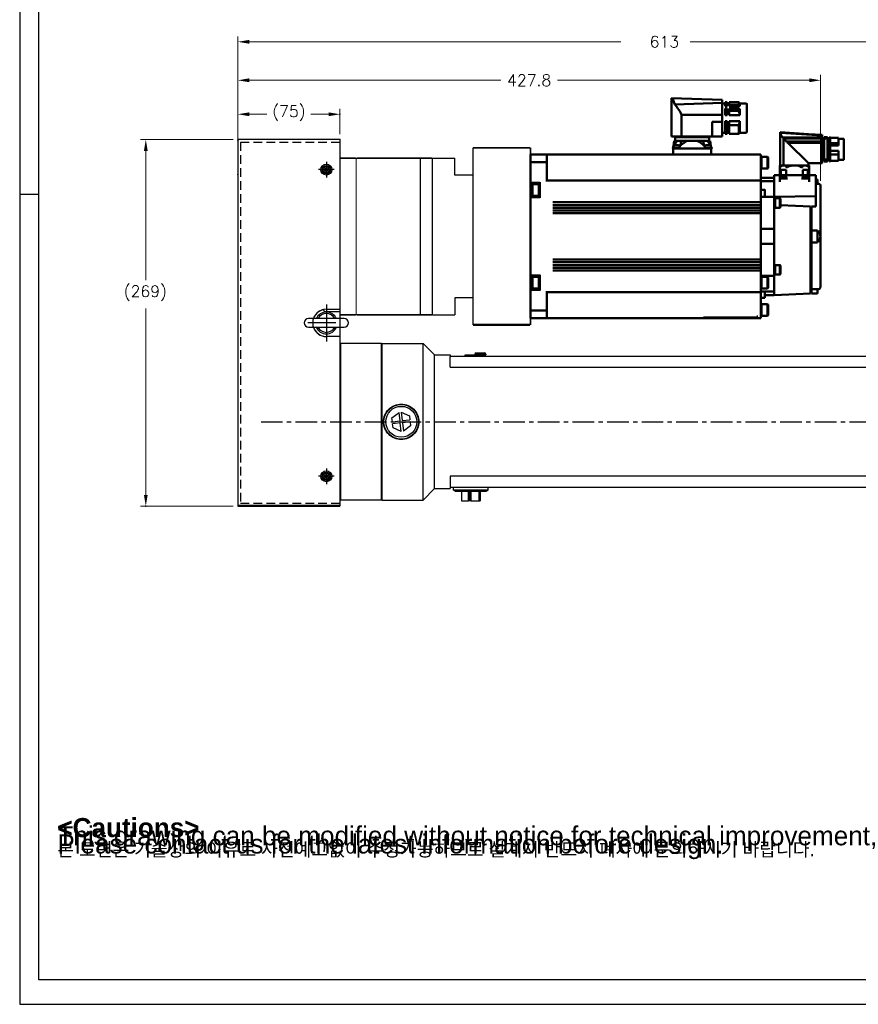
# Model space of a CAD drawing. Extents: x 47048 to 48733, y 3413 to 4601.
# Tile 1 of 22: x 47048 to 47663, y 3413 to 4135. Entities that reach past the tile are written whole.
import ezdxf

# ---------------------------------------------------------------- set-up
doc = ezdxf.new("R2010")
doc.units = 0
doc.header["$LTSCALE"] = 25.4
doc.linetypes.add('CENTER', pattern=[2, 1.25, -0.25, 0.25, -0.25])
doc.linetypes.add('HIDDEN', pattern=[0.375, 0.25, -0.125])
doc.layers.get('0').update_dxf_attribs({"linetype": 'CONTINUOUS'})
doc.layers.get('Defpoints').update_dxf_attribs({"linetype": 'CONTINUOUS'})
for name, color, linetype, lineweight in [('AM_0', 7, 'CONTINUOUS', 50), ('AM_5_Dimension', 6, 'CONTINUOUS', 13), ('ATA-DIM', 252, 'CONTINUOUS', 25), ('외형선(ISO)', 7, 'CONTINUOUS', 35)]:
    doc.layers.add(name, color=color, linetype=linetype, lineweight=lineweight)
for name, color, linetype in [('ATA-CENTER', 133, 'CENTER'), ('ATA-HIDDEN', 1, 'HIDDEN'), ('ATA-TEXT', 7, 'CONTINUOUS')]:
    doc.layers.add(name, color=color, linetype=linetype)
doc.styles.get("Standard").update_dxf_attribs({"font": 'simplex.shx'})
doc.styles.add('주 문자 (ISO)', font='arial.ttf')
doc.dimstyles.new('ata_A1', dxfattribs={"dimtxt": 4.2, "dimasz": 4.2, "dimexe": 2, "dimexo": 2, "dimgap": 2, "dimtad": 0, "dimtih": 1, "dimtoh": 1, "dimdec": 6, "dimdsep": 46, "dimtxsty": 'Standard', "dimcen": 0, "dimclrd": 252, "dimclre": 252, "dimclrt": 4, "dimadec": 6, "dimazin": 2, "dimtfac": 1, "dimtdec": 6, "dimtofl": 0, "dimtmove": 0, "dimatfit": 3, "dimfxl": 0, "dimtolj": 1, "dimtzin": 0, "dimlwd": 0, "dimlwe": 0, "dimarcsym": 0})

# ---------------------------------------------------------------- blocks, each defined once
blk = doc.blocks.new('2_BGC106N00001200000_0_in_MSMF304L1H9M_0')
at = {"layer": 'AM_0'}
for p, q in [((-142.87, 100.08), (-105.8, 101.5)), ((-105.8, 73.25), (-105.8, 101.5)), ((-161.07, 97.1), (-161.07, 76.5)), ((-155.87, 97.6), (-160.57, 97.6)), ((-155.12, 98.35), (-155.87, 97.6)), ((-155.87, 97.6), (-155.87, 95.42)), ((-155.87, 95.42), (-155.12, 96.41)), ((-155.87, 95.42), (-148.12, 95.42)), ((-148.12, 98.35), (-155.12, 98.35)), ((-155.12, 96.41), (-155.12, 98.35)), ((-155.12, 96.41), (-148.12, 96.41)), ((-148.12, 98.35), (-148.12, 95.42)), ((-146.52, 97.6), (-148.12, 97.6)), ((-145.27, 98.35), (-146.52, 98.35)), ((-146.52, 98.35), (-146.52, 95.42)), ((-145.27, 96.41), (-146.52, 96.41)), ((-145.27, 95.42), (-146.52, 95.42)), ((-145.27, 98.35), (-145.27, 95.42)), ((-142.87, 97.6), (-145.27, 97.6)), ((-142.87, 100.08), (-142.87, 73.25)), ((-142.87, 97.99), (-108.31, 96.76)), ((-155.12, 93.79), (-155.87, 93.3)), ((-155.87, 93.3), (-155.87, 89.03)), ((-155.87, 89.03), (-148.12, 89.03)), ((-155.12, 93.79), (-148.12, 93.79)), ((-155.12, 92.01), (-155.12, 93.79)), ((-155.12, 92.01), (-148.12, 92.01)), ((-148.12, 93.79), (-148.12, 89.03)), ((-146.52, 93.79), (-146.52, 89.03)), ((-145.27, 93.79), (-146.52, 93.79)), ((-145.27, 92.01), (-146.52, 92.01)), ((-145.27, 89.03), (-146.52, 89.03)), ((-145.27, 93.79), (-145.27, 89.03)), ((-142.87, 89.06), (-113.12, 89.06)), ((-113.12, 89.06), (-113.12, 73.25)), ((-155.87, 84.57), (-148.12, 84.57)), ((-155.87, 84.57), (-155.87, 76)), ((-155.12, 81.59), (-148.12, 81.59)), ((-155.12, 75.25), (-155.12, 81.59)), ((-148.12, 84.57), (-148.12, 75.25)), ((-146.52, 84.57), (-146.52, 75.25)), ((-145.27, 84.57), (-146.52, 84.57)), ((-145.27, 81.59), (-146.52, 81.59)), ((-145.27, 84.57), (-145.27, 75.25)), ((-135.5, 83.99), (-142.87, 83.94)), ((-135.5, 83.99), (-135.5, 73.25)), ((-160.57, 76), (-155.87, 76)), ((-155.87, 76), (-155.12, 75.25)), ((-155.12, 75.25), (-148.12, 75.25)), ((-148.12, 76), (-146.52, 76)), ((-146.52, 75.25), (-145.27, 75.25)), ((-145.27, 76), (-142.87, 76)), ((-142.87, 73.25), (-105.8, 73.25)), ((-133.45, 72.9), (-133.5, 70.2)), ((-133.45, 72.9), (-108.55, 72.9)), ((-133.05, 73.25), (-133.05, 72.9)), ((-108.95, 72.9), (-108.95, 73.25)), ((-108.5, 70.2), (-108.55, 72.9)), ((-134.95, 65.73), (-135.03, 64.88)), ((-134.2, 70.2), (-134.67, 66.34)), ((-107.8, 70.2), (-134.2, 70.2)), ((-129.15, 69.74), (-129.18, 70.2)), ((-112.82, 70.2), (-112.85, 69.75)), ((-107.33, 66.32), (-107.8, 70.2)), ((-106.97, 64.88), (-107.05, 65.73)), ((-135.28, 64.88), (-135.28, 64.5)), ((-130.47, 64.88), (-135.28, 64.88)), ((-106.72, 64.5), (-135.28, 64.5)), ((-134.9, 64.5), (-134.97, 60)), ((-106.72, 64.88), (-111.53, 64.88)), ((-107.1, 64.5), (-107.03, 60)), ((-106.72, 64.5), (-106.72, 64.88))]:
    blk.add_line(p, q, dxfattribs=at)
for points in [[(-108.31, 96.76), (-107.62, 97.97), (-107.13, 99.35), (-106.99, 99.98), (-106.84, 100.59), (-106.73, 100.85), (-106.6, 100.97), (-106.14, 101.28), (-105.89, 101.44), (-105.8, 101.5)], [(-113.12, 89.06), (-112.57, 90.44), (-111.88, 91.75), (-111.19, 92.86), (-110.47, 93.92), (-109.37, 95.41), (-108.31, 96.76)], [(-155.87, 89.03), (-155.64, 90.3), (-155.28, 91.56), (-155.12, 92.01)], [(-155.12, 81.59), (-155.58, 83.05), (-155.87, 84.57)], [(-131.87, 70.2), (-132.57, 69.4), (-133.22, 68.53), (-134.02, 67.27), (-134.44, 66.51)], [(-130.28, 66.02), (-130.5, 64.67), (-130.53, 64.5)], [(-130.28, 66.02), (-128.94, 67.21), (-127.54, 68.33), (-126.02, 69.36), (-124.39, 70.2)], [(-130.28, 66.02), (-130.02, 66.5), (-129.57, 67.58), (-129.27, 68.68), (-129.16, 69.45), (-129.15, 69.74)], [(-117.61, 70.2), (-116.37, 69.59), (-115.2, 68.86), (-112.96, 67.13), (-111.71, 66)], [(-112.85, 69.75), (-112.83, 69.4), (-112.7, 68.52), (-112.32, 67.28), (-111.71, 66)], [(-111.46, 64.5), (-111.68, 65.81), (-111.71, 66)], [(-107.54, 66.48), (-107.55, 66.5), (-108.15, 67.57), (-108.87, 68.67), (-109.46, 69.45), (-110.12, 70.2)]]:
    blk.add_lwpolyline(points, dxfattribs=at)
for centre, radius, start, end in [((-160.57, 97.1), 0.5, 90, 180), ((-160.57, 76.5), 0.5, 180, 270), ((-133.95, 65.64), 1, 106.25703, 175), ((-132.28, 59.88), 7, 73.74297, 106.25703), ((-130.6, 65.64), 1, 56.12738, 73.74297), ((-111.4, 65.64), 1, 106.25703, 122.35528), ((-109.72, 59.88), 7, 73.74297, 106.25703), ((-108.05, 65.64), 1, 5, 73.74297)]:
    blk.add_arc(centre, radius, start, end, dxfattribs=at)
blk = doc.blocks.new('1_AGC047N0000150A000_EC_0_in_MSMF304L1H9M_0')
at = {"layer": 'AM_0'}
for p, q in [((-216.25, 79.14), (-185.73, 80.94)), ((-206.25, 80.1), (-216.25, 79.49)), ((-216.25, 79.5), (-216.25, 58.6)), ((-206.25, 80.1), (-185.5, 81.35)), ((-185.5, 81.35), (-185.5, 57.1)), ((-232.25, 76.42), (-232.25, 61.28)), ((-228.35, 76.62), (-232.05, 76.62)), ((-228.35, 77.25), (-228.35, 71.72)), ((-222.25, 77.25), (-228.35, 77.25)), ((-228.35, 73.38), (-222.25, 73.38)), ((-221.65, 77.85), (-222.25, 77.85)), ((-222.25, 77.85), (-222.25, 59.85)), ((-221.65, 76.9), (-222.25, 76.9)), ((-221.65, 77.85), (-221.65, 59.85)), ((-220.15, 76.95), (-221.65, 76.95)), ((-217.75, 77.85), (-220.15, 77.85)), ((-220.15, 77.85), (-220.15, 59.85)), ((-217.75, 76.9), (-220.15, 76.9)), ((-217.75, 77.85), (-217.75, 61.52)), ((-216.25, 76.85), (-217.75, 76.85)), ((-216.25, 77.6), (-187.32, 77.6)), ((-216.25, 76.8), (-188.04, 76.8)), ((-216.25, 74.57), (-190.28, 74.57)), ((-216.25, 73.68), (-191.17, 73.68)), ((-191.17, 73.68), (-206.25, 58.6)), ((-188.08, 76.77), (-190.28, 74.57)), ((-188.08, 76.77), (-188.04, 76.8)), ((-188.08, 76.77), (-188.08, 57.1)), ((-228.35, 71.72), (-222.25, 71.72)), ((-228.35, 67.77), (-228.35, 60.45)), ((-228.35, 67.77), (-222.25, 67.77)), ((-228.35, 65.08), (-222.25, 65.08)), ((-232.05, 61.08), (-228.35, 61.08)), ((-228.35, 60.45), (-222.25, 60.45)), ((-221.65, 61.52), (-222.25, 61.52)), ((-221.65, 61.2), (-222.25, 61.2)), ((-221.65, 59.93), (-222.25, 59.93)), ((-222.25, 59.85), (-221.65, 59.85)), ((-221.65, 60.75), (-220.15, 60.75)), ((-217.75, 61.52), (-220.15, 61.52)), ((-217.75, 60.96), (-220.15, 60.96)), ((-217.75, 59.93), (-220.15, 59.93)), ((-220.15, 59.85), (-217.75, 59.85)), ((-217.75, 60.96), (-217.75, 59.85)), ((-217.75, 60.85), (-216.25, 60.85)), ((-216.25, 58.6), (-206.25, 58.6)), ((-206.25, 58.6), (-206.25, 57.1)), ((-206.8, 56.99), (-206.8, 45)), ((-206.65, 57), (-185.35, 57)), ((-206.25, 57.1), (-185.5, 57.1)), ((-205.6, 56.57), (-206.19, 56.05)), ((-205.94, 49), (-205.94, 53.8)), ((-205.94, 53.8), (-202.12, 53.8)), ((-205.85, 57.1), (-205.85, 57)), ((-202.02, 56.05), (-202.27, 56.57)), ((-202.12, 53.8), (-202.12, 47.5)), ((-199.86, 56.57), (-201.1, 55.89)), ((-189.73, 56.57), (-189.98, 56.05)), ((-189.88, 47.5), (-189.88, 53.8)), ((-189.88, 53.8), (-186.06, 53.8)), ((-185.81, 56.05), (-186.4, 56.57)), ((-186.15, 57), (-186.15, 57.1)), ((-186.06, 53.8), (-186.06, 49)), ((-185.2, 56.57), (-185.2, 45)), ((-206.8, 47.5), (-201.1, 47.5)), ((-206.58, 48.28), (-206.65, 47.5)), ((-202.15, 47.5), (-202.22, 48.28)), ((-190.9, 47.5), (-185.2, 47.5)), ((-189.78, 48.28), (-189.85, 47.5)), ((-185.35, 47.5), (-185.42, 48.28))]:
    blk.add_line(p, q, dxfattribs=at)
for points in [[(-185.73, 80.94), (-185.81, 80.48), (-185.92, 80.04), (-186.07, 79.61), (-186.26, 79.2)], [(-185.73, 80.94), (-185.7, 81.08), (-185.65, 81.19), (-185.6, 81.26), (-185.58, 81.27)], [(-185.5, 81.31), (-185.51, 81.3), (-185.52, 81.29), (-185.55, 81.28), (-185.58, 81.27)], [(-190.28, 74.57), (-190.49, 74.18), (-190.9, 73.82), (-191.17, 73.68)], [(-188.04, 76.8), (-187.93, 76.86), (-187.83, 76.94), (-187.72, 77.02), (-187.63, 77.11), (-187.54, 77.21), (-187.47, 77.32), (-187.4, 77.43), (-187.34, 77.56), (-187.32, 77.6)], [(-187.32, 77.6), (-187.03, 77.97), (-186.76, 78.35), (-186.5, 78.76), (-186.26, 79.2)], [(-206.19, 56.05), (-206.41, 55.87), (-206.58, 55.77), (-206.69, 55.75), (-206.76, 55.78), (-206.8, 55.85), (-206.8, 55.89)], [(-205.6, 56.57), (-205.19, 56.82), (-204.38, 56.99), (-204.12, 57)], [(-202.89, 57), (-202.54, 56.9), (-202.32, 56.67), (-202.27, 56.57)], [(-201.1, 55.89), (-201.31, 55.79), (-201.54, 55.75), (-201.72, 55.77), (-201.86, 55.84), (-202.01, 56.02), (-202.02, 56.05)], [(-199.86, 56.57), (-199, 56.83), (-197.5, 56.98), (-196, 56.99), (-194, 56.94), (-193.26, 56.87), (-192.53, 56.72), (-192.14, 56.57)], [(-190.9, 55.89), (-191.1, 56.02), (-192.14, 56.57)], [(-189.98, 56.05), (-190.11, 55.87), (-190.27, 55.77), (-190.44, 55.75), (-190.64, 55.78), (-190.83, 55.85), (-190.9, 55.89)], [(-189.73, 56.57), (-189.56, 56.82), (-189.22, 56.99), (-189.11, 57)], [(-187.88, 57), (-187.05, 56.9), (-186.52, 56.67), (-186.4, 56.57)], [(-185.2, 55.89), (-185.22, 55.79), (-185.3, 55.75), (-185.42, 55.77), (-185.55, 55.84), (-185.78, 56.02), (-185.81, 56.05)], [(-185.2, 56.57), (-185.2, 56.83), (-185.2, 56.98), (-185.2, 56.99), (-185.2, 56.99)]]:
    blk.add_lwpolyline(points, dxfattribs=at)
for centre, radius, start, end in [((-232.05, 76.42), 0.2, 90, 180), ((-232.05, 61.28), 0.2, 180, 270), ((-206.65, 56), 1, 90, 98.65376), ((-185.35, 56), 1, 81.33315, 90), ((-205.78, 48.21), 0.8, 105.44271, 175), ((-204.4, 43.2), 6, 74.55728, 105.44272), ((-203.02, 48.21), 0.8, 5, 74.55729), ((-188.98, 48.21), 0.8, 105.44271, 175), ((-187.6, 43.2), 6, 74.55728, 105.44272), ((-186.22, 48.21), 0.8, 5, 74.55729)]:
    blk.add_arc(centre, radius, start, end, dxfattribs=at)
blk = doc.blocks.new('DHE H')
at = {"color": 0, "ltscale": 5}
blk.add_line((56170.39, 4843.98), (56170.39, 4973.98), dxfattribs=at)
at = {"color": 7}
for p, q in [((56140.59, 4851.48), (56140.59, 4966.48)), ((56140.59, 4851.98), (56140.59, 4965.98))]:
    blk.add_line(p, q, dxfattribs=at)
for p, q in [((56140.59, 4966.48), (56156.89, 4966.48)), ((56156.89, 4953.98), (56156.89, 4966.48)), ((56156.89, 4863.98), (56156.89, 4851.48)), ((56140.59, 4851.48), (56156.89, 4851.48))]:
    blk.add_line(p, q)
at = {"ltscale": 5}
for p, q in [((56170.39, 4953.98), (56156.89, 4953.98)), ((56170.39, 4863.98), (56156.89, 4863.98))]:
    blk.add_line(p, q, dxfattribs=at)
at = {"layer": 'AM_0'}
blk.add_line((56170.39, 4843.98), (56211.89, 4843.98), dxfattribs=at)
at = {"layer": 'AM_5_Dimension', "color": 0}
for p, q in [((56072.59, 4965.98), (56072.59, 4851.98)), ((56084.59, 4851.98), (56084.59, 4965.98)), ((56140.59, 4966.48), (56140.59, 4851.48))]:
    blk.add_line(p, q, dxfattribs=at)
at = {"layer": '외형선(ISO)'}
for p, q in [((56211.89, 4973.98), (56170.39, 4973.98)), ((56211.89, 4973.98), (56212.39, 4973.48)), ((56212.39, 4973.48), (56212.39, 4844.48)), ((56073.09, 4966.48), (56072.59, 4965.98)), ((56084.09, 4966.48), (56073.09, 4966.48)), ((56084.59, 4965.98), (56084.09, 4966.48)), ((56085.09, 4966.48), (56084.59, 4965.98)), ((56085.09, 4966.48), (56140.09, 4966.48)), ((56140.59, 4965.98), (56140.09, 4966.48)), ((56140.59, 4965.98), (56141.09, 4966.48)), ((56073.09, 4851.48), (56072.59, 4851.98)), ((56073.09, 4851.48), (56084.09, 4851.48)), ((56084.59, 4851.98), (56084.09, 4851.48)), ((56084.59, 4851.98), (56085.09, 4851.48)), ((56085.09, 4851.48), (56140.09, 4851.48)), ((56140.59, 4851.98), (56140.09, 4851.48)), ((56212.39, 4844.48), (56211.89, 4843.98))]:
    blk.add_line(p, q, dxfattribs=at)
blk = doc.blocks.new('*D8404')
at = {"color": 0}
for p in [(47283.04, 4065.47), (47208.04, 4046.37), (47283.04, 4046.87)]:
    blk.add_point(p, dxfattribs=at)
at = {"layer": 'ATA-DIM', "color": 252, "lineweight": 0}
for p, q in [((47208.04, 4050.37), (47208.04, 4069.47)), ((47283.04, 4050.87), (47283.04, 4069.47)), ((47216.44, 4065.47), (47229.36, 4065.47)), ((47274.64, 4065.47), (47261.72, 4065.47))]:
    blk.add_line(p, q, dxfattribs=at)
at = {"layer": 'ATA-DIM', "color": 252}
for points in [[(47216.44, 4066.87), (47216.44, 4064.07), (47208.04, 4065.47)], [(47274.64, 4064.07), (47274.64, 4066.87), (47283.04, 4065.47)]]:
    blk.add_solid(points, dxfattribs=at)
at = {"layer": 'ATA-DIM', "color": 4, "ltscale": 0.2, "insert": (47233.36, 4071.86), "char_height": 8.4, "attachment_point": 1}
blk.add_mtext('\\A1;(75)', dxfattribs=at)
blk = doc.blocks.new('FGJERK57K')
for p, q in [((31466.03, 2360.1), (31466.03, 2092.1)), ((31541.03, 2360.6), (31466.53, 2360.6)), ((31541.03, 2360.6), (31541.03, 2360.1)), ((31541.03, 2360.1), (31541.03, 2236.1)), ((31531.03, 2236.1), (31541.03, 2236.1)), ((31541.03, 2216.1), (31531.03, 2216.1)), ((31541.03, 2216.1), (31541.03, 2092.1)), ((31466.53, 2091.6), (31541.03, 2091.6)), ((31541.03, 2092.1), (31541.03, 2091.6))]:
    blk.add_line(p, q)
for centre in [(31531.03, 2338.6), (31531.03, 2113.6)]:
    blk.add_circle(centre, 2.25)
for centre, radius, start, end in [((31466.53, 2360.1), 0.5, 90, 180), ((31531.03, 2226.1), 10, 90, 270), ((31466.53, 2092.1), 0.5, 180, 270)]:
    blk.add_arc(centre, radius, start, end)
at = {"layer": 'ATA-CENTER', "ltscale": 8}
for p, q in [((31531.03, 2344.35), (31531.03, 2332.85)), ((31536.78, 2338.6), (31525.28, 2338.6)), ((31531.03, 2239.6), (31531.03, 2212.6)), ((31538.03, 2226.1), (31517.53, 2226.1)), ((31538.03, 2226.1), (31517.53, 2226.1)), ((31531.03, 2119.35), (31531.03, 2107.85)), ((31536.78, 2113.6), (31525.28, 2113.6))]:
    blk.add_line(p, q, dxfattribs=at)
at = {"layer": 'ATA-HIDDEN'}
for p, q in [((31468.03, 2358.6), (31468.03, 2093.6)), ((31541.03, 2358.6), (31468.03, 2358.6)), ((31541.03, 2093.6), (31468.03, 2093.6))]:
    blk.add_line(p, q, dxfattribs=at)
blk = doc.blocks.new('*D8394')
at = {"color": 0}
for p in [(47208.54, 4046.87), (47140.54, 3777.87), (47208.54, 3777.87)]:
    blk.add_point(p, dxfattribs=at)
at = {"layer": 'ATA-DIM', "color": 252, "lineweight": 0}
for p, q in [((47204.54, 4046.87), (47136.54, 4046.87)), ((47140.54, 4038.47), (47140.54, 3943.81)), ((47140.54, 3786.27), (47140.54, 3923.04)), ((47204.54, 3777.87), (47136.54, 3777.87))]:
    blk.add_line(p, q, dxfattribs=at)
at = {"layer": 'ATA-DIM', "color": 252}
for points in [[(47141.94, 4038.47), (47139.14, 4038.47), (47140.54, 4046.87)], [(47139.14, 3786.27), (47141.94, 3786.27), (47140.54, 3777.87)]]:
    blk.add_solid(points, dxfattribs=at)
at = {"layer": 'ATA-DIM', "color": 4, "ltscale": 0.2, "insert": (47124.37, 3939.81), "char_height": 8.4, "attachment_point": 1}
blk.add_mtext('\\A1;(269)', dxfattribs=at)
blk = doc.blocks.new('*D8406')
at = {"layer": 'ATA-DIM', "color": 252, "lineweight": 0}
for p, q in [((47208.04, 4050.37), (47208.04, 4094.39)), ((47216.44, 4090.39), (47401.14, 4090.39)), ((47627.44, 4090.39), (47442.74, 4090.39)), ((47635.84, 4016.57), (47635.84, 4094.39))]:
    blk.add_line(p, q, dxfattribs=at)
at = {"layer": 'ATA-DIM', "color": 252}
for points in [[(47216.44, 4091.79), (47216.44, 4088.99), (47208.04, 4090.39)], [(47627.44, 4088.99), (47627.44, 4091.79), (47635.84, 4090.39)]]:
    blk.add_solid(points, dxfattribs=at)
at = {"layer": 'Defpoints', "color": 0}
for p in [(47635.84, 4090.39), (47208.04, 4046.37), (47635.84, 4012.57)]:
    blk.add_point(p, dxfattribs=at)
at = {"layer": 'ATA-DIM', "color": 4, "ltscale": 0.2, "insert": (47421.94, 4090.39), "char_height": 8.4, "attachment_point": 5}
blk.add_mtext('\\A1;427.8', dxfattribs=at)
blk = doc.blocks.new('*D8405')
at = {"color": 0}
for p in [(47821.04, 4118.62), (47208.04, 4021.37), (47821.04, 3897.37)]:
    blk.add_point(p, dxfattribs=at)
at = {"layer": 'ATA-DIM', "color": 252, "lineweight": 0}
for p, q in [((47208.04, 4025.37), (47208.04, 4122.62)), ((47216.44, 4118.62), (47489.08, 4118.62)), ((47812.64, 4118.62), (47540, 4118.62)), ((47821.04, 3901.37), (47821.04, 4122.62))]:
    blk.add_line(p, q, dxfattribs=at)
at = {"layer": 'ATA-DIM', "color": 252}
for points in [[(47216.44, 4120.02), (47216.44, 4117.22), (47208.04, 4118.62)], [(47812.64, 4117.22), (47812.64, 4120.02), (47821.04, 4118.62)]]:
    blk.add_solid(points, dxfattribs=at)
at = {"layer": 'ATA-DIM', "color": 4, "ltscale": 0.2, "insert": (47493.08, 4122.82), "char_height": 8.4, "attachment_point": 1}
blk.add_mtext('\\A1;   613', dxfattribs=at)
blk = doc.blocks.new('*D8388')
at = {"color": 0}
for p in [(47821.04, 4118.62), (47208.04, 4021.37), (47821.04, 3897.37)]:
    blk.add_point(p, dxfattribs=at)
at = {"layer": 'ATA-DIM', "color": 252, "lineweight": 0}
for p, q in [((47208.04, 4025.37), (47208.04, 4122.62)), ((47216.44, 4118.62), (47489.08, 4118.62)), ((47812.64, 4118.62), (47540, 4118.62)), ((47821.04, 3901.37), (47821.04, 4122.62))]:
    blk.add_line(p, q, dxfattribs=at)
at = {"layer": 'ATA-DIM', "color": 252}
for points in [[(47216.44, 4120.02), (47216.44, 4117.22), (47208.04, 4118.62)], [(47812.64, 4117.22), (47812.64, 4120.02), (47821.04, 4118.62)]]:
    blk.add_solid(points, dxfattribs=at)
at = {"layer": 'ATA-DIM', "color": 4, "ltscale": 0.2, "insert": (47493.08, 4122.82), "char_height": 8.4, "attachment_point": 1}
blk.add_mtext('\\A1;   613', dxfattribs=at)
blk = doc.blocks.new('ata-Border-A1-002')
at = {"color": 253, "ltscale": 0.5}
for p, q in [((0, 594), (0, 0)), ((7, 297), (0, 297)), ((0, 0), (841, 0))]:
    blk.add_line(p, q, dxfattribs=at)
at = {"ltscale": 0.5}
blk.add_line((7, 9), (7, 585), dxfattribs=at)
blk.add_line((834, 9), (7, 9))

msp = doc.modelspace()

# ---------------------------------------------------------------- linework, layer by layer
at = {"color": 7, "linetype": 'Continuous'}
for p, q in [((47422.8396631, 4040.8682262), (47422.8396631, 3910.8682262)), ((47283.0396631, 4033.3682262), (47283.0396631, 3918.3682262)), ((47341.8396631, 4033.3682262), (47341.8396631, 3918.3682262)), ((47272.0396631, 3920.8682262), (47283.0396631, 3920.8682262))]:
    msp.add_line(p, q, dxfattribs=at)
for p, q in [((47272.0396631, 4025.4455765), (47273.0396631, 4026.0229267)), ((47272.0396631, 4024.2908759), (47272.0396631, 4025.4455765)), ((47273.0396631, 4023.7135257), (47272.0396631, 4024.2908759)), ((47273.0396631, 4026.0229267), (47274.0396631, 4025.4455765)), ((47274.0396631, 4024.2908759), (47273.0396631, 4023.7135257)), ((47274.0396631, 4025.4455765), (47274.0396631, 4024.2908759)), ((47208.0396631, 4021.3682262), (47208.0396631, 3778.3682262)), ((47283.0396631, 4021.3682262), (47283.0396631, 3909.8682262)), ((47273.0396631, 3922.3682262), (47283.0396631, 3922.3682262)), ((47283.0396631, 3922.3682262), (47283.0396631, 3915.5182262)), ((47286.1896631, 3915.5182262), (47259.8896631, 3915.5182262)), ((47549.8396631, 3916.8682262), (47589.3396631, 3916.8682262)), ((47589.3396631, 3917.8682262), (47589.3396631, 3916.8682262)), ((47259.8896631, 3909.2182262), (47286.1896631, 3909.2182262)), ((47283.0396631, 3909.2182262), (47283.0396631, 3902.3682262)), ((47283.0396631, 3902.3682262), (47273.0396631, 3902.3682262)), ((47283.0396631, 3896.8682262), (47283.5396631, 3897.3682262)), ((47313.5396631, 3897.3682262), (47283.5396631, 3897.3682262)), ((47283.5396631, 3897.3682262), (47283.5396631, 3782.3682262)), ((47314.0396631, 3896.8682262), (47313.5396631, 3897.3682262)), ((47314.0396631, 3896.8682262), (47313.5396631, 3897.3682262)), ((47313.5396631, 3782.3682262), (47313.5396631, 3897.3682262)), ((47314.0396631, 3897.3682262), (47344.0396631, 3897.3682262)), ((47314.0396631, 3782.3682262), (47314.0396631, 3897.3682262)), ((47352.5396631, 3888.8682262), (47344.0396631, 3897.3682262)), ((47344.0396631, 3782.3682262), (47344.0396631, 3897.3682262)), ((47283.0396631, 3889.8682262), (47283.0396631, 3778.3682262)), ((47352.5396631, 3888.8682262), (47364.0396631, 3888.8682262)), ((47352.5396631, 3790.8682262), (47352.5396631, 3888.8682262)), ((47364.0396631, 3888.8682262), (47364.0396631, 3887.8682262)), ((47364.0396631, 3879.8682262), (47364.0396631, 3887.8682262)), ((47734.0396631, 3887.8682262), (47364.0396631, 3887.8682262)), ((47375.0396631, 3888.9682262), (47375.2396631, 3888.9682262)), ((47375.0396631, 3888.4682262), (47375.0396631, 3888.9682262)), ((47375.0396631, 3888.4682262), (47375.2396631, 3888.4682262)), ((47375.0396631, 3887.8682262), (47375.0396631, 3888.4682262)), ((47375.2396631, 3888.9682262), (47382.8396631, 3888.9682262)), ((47375.2396631, 3888.9682262), (47375.2396631, 3887.8682262)), ((47375.2546631, 3888.9582262), (47382.8246631, 3888.9582262)), ((47375.2546631, 3888.9582262), (47375.2546631, 3887.9582262)), ((47375.2546631, 3887.9582262), (47382.8246631, 3887.9582262)), ((47375.2546631, 3887.8682262), (47375.2546631, 3887.9582262)), ((47382.0396631, 3889.3682262), (47382.0396631, 3888.9682262)), ((47390.0396631, 3889.3682262), (47382.0396631, 3889.3682262)), ((47382.8246631, 3887.9582262), (47382.8246631, 3888.9582262)), ((47382.8246631, 3887.9582262), (47382.8246631, 3887.8682262)), ((47382.8396631, 3887.8682262), (47382.8396631, 3888.9682262)), ((47382.8396631, 3888.9682262), (47383.0396631, 3888.9682262)), ((47382.8396631, 3888.4682262), (47383.0396631, 3888.4682262)), ((47383.0396631, 3890.3682262), (47389.0396631, 3890.3682262)), ((47383.0396631, 3888.9682262), (47383.0396631, 3888.4682262)), ((47383.0396631, 3888.8682262), (47390.0396631, 3888.8682262)), ((47383.0396631, 3888.4682262), (47383.0396631, 3887.8682262)), ((47384.0396631, 3888.6682262), (47384.0396631, 3887.8682262)), ((47384.0396631, 3888.6682262), (47388.0396631, 3888.6682262)), ((47388.0396631, 3888.6682262), (47388.0396631, 3887.8682262)), ((47390.0396631, 3889.3682262), (47390.0396631, 3888.8682262)), ((47364.0396631, 3879.8682262), (47734.0396631, 3879.8682262)), ((47321.1558201, 3842.8592191), (47326.4455931, 3846.7756334)), ((47321.4908679, 3839.9255127), (47321.1558201, 3842.8592191)), ((47327.1540548, 3840.5722845), (47326.4455931, 3846.7756334)), ((47328.0352596, 3846.9571834), (47334.0718604, 3844.3343127)), ((47328.0352596, 3846.9571834), (47328.7437213, 3840.7538344)), ((47334.0718604, 3844.3343127), (47334.4069083, 3841.4006062)), ((47321.4908679, 3839.9255127), (47327.1540548, 3840.5722845)), ((47327.3356048, 3838.982618), (47321.6724179, 3838.3358462)), ((47322.0074657, 3835.4021397), (47321.6724179, 3838.3358462)), ((47328.0440665, 3832.779269), (47327.3356048, 3838.982618)), ((47328.7437213, 3840.7538344), (47334.4069083, 3841.4006062)), ((47334.5884582, 3839.8109397), (47328.9252713, 3839.1641679)), ((47328.9252713, 3839.1641679), (47329.633733, 3832.960819)), ((47334.9235061, 3836.8772333), (47329.633733, 3832.960819)), ((47334.5884582, 3839.8109397), (47334.9235061, 3836.8772333)), ((47328.0440665, 3832.779269), (47322.0074657, 3835.4021397)), ((47272.0396631, 3800.4455765), (47273.0396631, 3801.0229267)), ((47272.0396631, 3799.2908759), (47272.0396631, 3800.4455765)), ((47273.0396631, 3801.0229267), (47274.0396631, 3800.4455765)), ((47274.0396631, 3800.4455765), (47274.0396631, 3799.2908759)), ((47364.0396631, 3799.8682262), (47364.0396631, 3791.8682262)), ((47734.0396631, 3799.8682262), (47364.0396631, 3799.8682262)), ((47273.0396631, 3798.7135257), (47272.0396631, 3799.2908759)), ((47274.0396631, 3799.2908759), (47273.0396631, 3798.7135257)), ((47352.5396631, 3790.8682262), (47344.0396631, 3782.3682262)), ((47352.5396631, 3790.8682262), (47364.0396631, 3790.8682262)), ((47364.0396631, 3791.8682262), (47364.0396631, 3790.8682262)), ((47364.0396631, 3791.8682262), (47734.0396631, 3791.8682262)), ((47366.3396631, 3789.6619737), (47366.3396631, 3791.8682262)), ((47367.7144741, 3788.8682262), (47366.3396631, 3789.6619737)), ((47391.7396631, 3789.6619737), (47366.3396631, 3789.6619737)), ((47367.7144741, 3788.8682262), (47390.3648521, 3788.8682262)), ((47372.1558201, 3788.8682262), (47372.1558201, 3781.8682262)), ((47377.4455931, 3781.8682262), (47377.4455931, 3788.8682262)), ((47378.1540548, 3788.8682262), (47378.1540548, 3781.8682262)), ((47378.3356048, 3781.8682262), (47378.3356048, 3788.8682262)), ((47379.0352596, 3788.8682262), (47379.0352596, 3781.8682262)), ((47385.0718604, 3788.8682262), (47385.0718604, 3781.8682262)), ((47385.4069083, 3781.8682262), (47385.4069083, 3788.8682262)), ((47385.5884582, 3788.8682262), (47385.5884582, 3781.8682262)), ((47385.9235061, 3788.8682262), (47385.9235061, 3781.8682262)), ((47390.3648521, 3788.8682262), (47391.7396631, 3789.6619737)), ((47391.7396631, 3789.6619737), (47391.7396631, 3791.8682262)), ((47208.0396631, 3778.3682262), (47208.5396631, 3778.3682262)), ((47208.5396631, 3778.3682262), (47208.5396631, 3777.8682262)), ((47283.0396631, 3778.3682262), (47208.5396631, 3778.3682262)), ((47208.5396631, 3777.8682262), (47283.0396631, 3777.8682262)), ((47283.0396631, 3782.8682262), (47283.5396631, 3782.3682262)), ((47283.0396631, 3778.3682262), (47283.0396631, 3777.8682262)), ((47313.5396631, 3782.3682262), (47283.5396631, 3782.3682262)), ((47314.0396631, 3782.8682262), (47313.5396631, 3782.3682262)), ((47314.0396631, 3782.3682262), (47344.0396631, 3782.3682262)), ((47372.1558201, 3781.8682262), (47377.4455931, 3781.8682262)), ((47378.1540548, 3781.8682262), (47377.4455931, 3781.8682262)), ((47378.3356048, 3781.8682262), (47378.1540548, 3781.8682262)), ((47379.0352596, 3781.8682262), (47378.3356048, 3781.8682262)), ((47379.0352596, 3781.8682262), (47385.0718604, 3781.8682262)), ((47385.0718604, 3781.8682262), (47385.4069083, 3781.8682262)), ((47385.5884582, 3781.8682262), (47385.4069083, 3781.8682262)), ((47385.5884582, 3781.8682262), (47385.9235061, 3781.8682262))]:
    msp.add_line(p, q)
for centre, radius in [((47273.0396631, 4024.8682262), 4), ((47273.0396631, 4024.8682262), 3), ((47328.0396631, 3839.8682262), 12.7), ((47328.0396631, 3839.8682262), 11.325189), ((47273.0396631, 3799.8682262), 4), ((47273.0396631, 3799.8682262), 3)]:
    msp.add_circle(centre, radius)
for centre, radius, start, end in [((47273.0396631, 4024.8682262), 1, 120, 180), ((47273.0396631, 4024.8682262), 1, 180, 240), ((47273.0396631, 4024.8682262), 1, 60, 120), ((47273.0396631, 4024.8682262), 1, 240, 300), ((47273.0396631, 4024.8682262), 1, 0, 60), ((47273.0396631, 4024.8682262), 1, 300, 0), ((47273.0396631, 3912.3682262), 10, 90, 161.6391862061), ((47259.8896631, 3912.3682262), 3.15, 90, 270), ((47273.0396631, 3912.3682262), 8, 23.1880375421, 156.8119624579), ((47273.0396631, 3912.3682262), 6.88914, 27.2092425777, 152.7907574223), ((47286.1896631, 3912.3682262), 3.15, 270, 90), ((47273.0396631, 3912.3682262), 10, 198.3608137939, 270), ((47273.0396631, 3912.3682262), 8, 203.1880375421, 336.8119624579), ((47273.0396631, 3912.3682262), 6.88914, 207.2092425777, 332.7907574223), ((47383.0396631, 3889.3682262), 1, 90, 180), ((47383.8396631, 3888.6682262), 0.2, 0, 90), ((47388.2396631, 3888.6682262), 0.2, 90, 180), ((47389.0396631, 3889.3682262), 1, 0, 90), ((47273.0396631, 3799.8682262), 1, 120, 180), ((47273.0396631, 3799.8682262), 1, 180, 240), ((47273.0396631, 3799.8682262), 1, 60, 120), ((47273.0396631, 3799.8682262), 1, 0, 60), ((47273.0396631, 3799.8682262), 1, 300, 0), ((47273.0396631, 3799.8682262), 1, 240, 300), ((47208.5396631, 3778.3682262), 0.5, 180, 270)]:
    msp.add_arc(centre, radius, start, end)
msp.add_arc((47272.0396631, 3921.8682262), 1, 180, 270, dxfattribs=at)
for points, knots in [([(47315.0396631, 3839.8682262), (47315.0396631, 3841.5065733), (47315.3682437, 3843.2503027), (47316.6967215, 3846.4516134), (47317.6963108, 3847.9096503), (47319.9983455, 3850.2116849), (47321.4563376, 3851.211191), (47324.657491, 3852.5396083), (47326.4011644, 3852.8682262), (47329.6781617, 3852.8682262), (47331.4218351, 3852.5396083), (47334.6229886, 3851.211191), (47336.0809807, 3850.2116849), (47338.3830153, 3847.9096503), (47339.3826046, 3846.4516134), (47340.7110825, 3843.2503027), (47341.0396631, 3841.5065733), (47341.0396631, 3839.8682262)], [1.9661074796, 1.9661074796, 1.9661074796, 1.9661074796, 2.4576116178, 2.4576116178, 2.949115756, 2.949115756, 3.4406653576, 3.4406653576, 3.9322149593, 3.9322149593, 4.4237645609, 4.4237645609, 4.9153141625, 4.9153141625, 5.4068183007, 5.4068183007, 5.8983224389, 5.8983224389, 5.8983224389, 5.8983224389]), ([(47341.0396631, 3839.8682262), (47341.0396631, 3838.2298791), (47340.7110825, 3836.4861497), (47339.3826046, 3833.284839), (47338.3830153, 3831.8268021), (47336.0809807, 3829.5247675), (47334.6229886, 3828.5252614), (47331.4218351, 3827.1968441), (47329.6781617, 3826.8682262), (47328.0396631, 3826.8682262), (47326.4011644, 3826.8682262), (47324.657491, 3827.1968441), (47321.4563376, 3828.5252614), (47319.9983455, 3829.5247675), (47317.6963108, 3831.8268021), (47316.6967215, 3833.284839), (47315.3682437, 3836.4861497), (47315.0396631, 3838.2298791), (47315.0396631, 3839.8682262)], [5.8983224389, 5.8983224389, 5.8983224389, 5.8983224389, 6.3898265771, 6.3898265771, 6.8813307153, 6.8813307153, 7.3728803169, 7.3728803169, 7.8644299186, 7.8644299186, 7.8644299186, 8.3559795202, 8.3559795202, 8.8475291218, 8.8475291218, 9.33903326, 9.33903326, 9.8305373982, 9.8305373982, 9.8305373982, 9.8305373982])]:
    msp.add_open_spline(points, degree=3, knots=knots)
at = {"layer": 'AM_0'}
for p, q in [((47422.8396631, 4035.8682262), (47422.8396631, 3915.8682262)), ((47422.8396631, 4035.8682262), (47591.8396631, 4035.8682262)), ((47434.8396631, 4035.8682262), (47434.8396631, 4016.1682262)), ((47591.8396631, 4035.8682262), (47591.8396631, 3915.8682262)), ((47591.8396631, 4034.8682262), (47592.3396631, 4034.8682262)), ((47592.3396631, 4034.8682262), (47592.3396631, 4024.8682262)), ((47592.3396631, 4034.1182262), (47596.9396631, 4034.1182262)), ((47596.9396631, 4034.1182262), (47596.9396631, 4025.6182262)), ((47596.9396631, 4034.1182262), (47597.3396631, 4033.7182262)), ((47597.3396631, 4033.7182262), (47597.3396631, 4026.0182262)), ((47434.8396631, 4030.2832976), (47422.8396631, 4030.2832976)), ((47592.3396631, 4024.8682262), (47591.8396631, 4024.8682262)), ((47596.9396631, 4025.6182262), (47592.3396631, 4025.6182262)), ((47597.3396631, 4026.0182262), (47596.9396631, 4025.6182262)), ((47434.8396631, 4016.8682262), (47591.8396631, 4016.8682262)), ((47601.8396631, 4018.8682262), (47591.8396631, 4018.8682262)), ((47601.8396631, 4016.3682262), (47591.8396631, 4016.3682262)), ((47601.8396631, 4020.8682262), (47601.8396631, 3932.8682262)), ((47601.8396631, 4020.8682262), (47632.3396631, 4020.8682262)), ((47632.3396631, 4020.8682262), (47632.3396631, 3997.8982625)), ((47633.6396631, 4017.7182262), (47632.3396631, 4017.7182262)), ((47633.6396631, 4017.7182262), (47633.6396631, 4014.4682586)), ((47429.8396631, 4015.1182262), (47422.8396631, 4015.1182262)), ((47424.4396631, 4014.1182262), (47424.0396631, 4013.7182262)), ((47424.0396631, 4006.0182262), (47424.0396631, 4013.7182262)), ((47424.4396631, 4005.6182262), (47424.4396631, 4014.1182262)), ((47429.0396631, 4014.1182262), (47424.4396631, 4014.1182262)), ((47429.0396631, 4004.8682262), (47429.0396631, 4014.8682262)), ((47429.8396631, 4014.8682262), (47429.0396631, 4014.8682262)), ((47429.8396631, 4015.6182262), (47429.8396631, 4004.1182262)), ((47591.8396631, 4009.9202644), (47594.8396631, 4009.9202644)), ((47594.8396631, 4004.8682262), (47594.8396631, 4010.3862754)), ((47632.3396631, 4014.4682586), (47633.6396631, 4014.4682586)), ((47633.6396631, 4014.5344416), (47633.9306035, 4014.5344416)), ((47635.8396631, 4012.5746289), (47635.8396631, 3939.1618235)), ((47429.8396631, 4004.6182262), (47422.8396631, 4004.6182262)), ((47424.0396631, 4006.0182262), (47424.4396631, 4005.6182262)), ((47424.4396631, 4005.6182262), (47429.0396631, 4005.6182262)), ((47429.0396631, 4004.8682262), (47429.8396631, 4004.8682262)), ((47601.8396631, 4004.8682262), (47591.8396631, 4004.8682262)), ((47632.3396631, 4005.3682262), (47601.8396631, 4004.8182262)), ((47601.8396631, 4004.3682262), (47602.3396631, 4004.3682262)), ((47602.3396631, 4004.3682262), (47602.3396631, 3996.3682262)), ((47602.3396631, 4003.8682262), (47605.9896631, 4003.8682262)), ((47605.9896631, 4003.8682262), (47605.9896631, 3996.8682262)), ((47605.9896631, 4003.8682262), (47606.3396631, 4003.5182262)), ((47606.3396631, 4003.5182262), (47606.3396631, 3997.2182262)), ((47591.8396631, 4000.8682262), (47439.3396631, 4000.8682262)), ((47591.8396631, 3998.8682262), (47439.3396631, 3998.8682262)), ((47591.8396631, 3996.8682262), (47439.3396631, 3996.8682262)), ((47591.8396631, 3994.8682262), (47439.3396631, 3994.8682262)), ((47602.3396631, 3996.3682262), (47601.8396631, 3996.3682262)), ((47605.9896631, 3996.8682262), (47602.3396631, 3996.8682262)), ((47606.3396631, 3997.2182262), (47605.9896631, 3996.8682262)), ((47628.3396631, 3997.8965838), (47606.3396801, 3998.8348209)), ((47628.3396631, 3997.8993863), (47628.3396631, 3934.0182262)), ((47629.0396631, 3997.004037), (47628.3396631, 3997.004037)), ((47629.0396631, 3997.8982625), (47632.3396631, 3997.8982625)), ((47629.0396631, 3997.8982625), (47629.0396631, 3934.0182262)), ((47591.8396631, 3992.8682262), (47439.3396631, 3992.8682262)), ((47591.8396631, 3992.8682262), (47439.3396631, 3992.8682262)), ((47601.8397287, 3981.3682262), (47591.8396631, 3981.3682262)), ((47629.0396631, 3980.1682262), (47628.3396631, 3980.1682262)), ((47633.6396631, 3980.2682262), (47629.0396631, 3980.2682262)), ((47633.6396631, 3980.2682262), (47633.6396631, 3971.4682262)), ((47635.8396631, 3979.1182262), (47633.6396631, 3979.1182262)), ((47633.6396631, 3978.6182262), (47634.3787832, 3978.6182262)), ((47634.3787832, 3973.1182262), (47633.6396631, 3973.1182262)), ((47601.8396631, 3970.3682262), (47591.8396631, 3970.3682262)), ((47629.0396631, 3971.5682262), (47628.3396631, 3971.5682262)), ((47633.6396631, 3971.4682262), (47629.0396631, 3971.4682262)), ((47635.8396631, 3972.6182262), (47633.6396631, 3972.6182262)), ((47591.8396631, 3958.8682262), (47439.3396631, 3958.8682262)), ((47591.8396631, 3956.8682262), (47439.3396631, 3956.8682262)), ((47591.8396631, 3954.8682262), (47439.3396631, 3954.8682262)), ((47591.8396631, 3952.8682262), (47439.3396631, 3952.8682262)), ((47601.8396631, 3955.3682262), (47602.3396631, 3955.3682262)), ((47602.3396631, 3955.3682262), (47602.3396631, 3947.3682262)), ((47602.3396631, 3954.8682262), (47605.9896631, 3954.8682262)), ((47605.9896631, 3954.8682262), (47605.9896631, 3947.8682262)), ((47605.9896631, 3954.8682262), (47606.3396631, 3954.5182262)), ((47606.3396631, 3954.5182262), (47606.3396631, 3948.2182262)), ((47429.8396631, 3947.1182262), (47422.8396631, 3947.1182262)), ((47424.0396631, 3945.7182262), (47424.4396631, 3946.1182262)), ((47424.0396631, 3945.7182262), (47424.0396631, 3938.0182262)), ((47424.4396631, 3946.1182262), (47424.4396631, 3937.6182262)), ((47424.4396631, 3946.1182262), (47429.0396631, 3946.1182262)), ((47429.0396631, 3946.8682262), (47429.0396631, 3936.8682262)), ((47429.0396631, 3946.8682262), (47429.8396631, 3946.8682262)), ((47429.8396631, 3936.1182262), (47429.8396631, 3947.6182262)), ((47591.8396631, 3950.8682262), (47439.3396631, 3950.8682262)), ((47601.8396631, 3946.8682262), (47591.8396631, 3946.8682262)), ((47592.3396631, 3946.8682262), (47592.3396631, 3936.8682262)), ((47592.3396631, 3946.1182262), (47596.9396631, 3946.1182262)), ((47596.9396631, 3946.1182262), (47596.9396631, 3937.6182262)), ((47596.9396631, 3946.1182262), (47597.3396631, 3945.7182262)), ((47597.3396631, 3945.7182262), (47597.3396631, 3938.0182262)), ((47602.3396631, 3947.3682262), (47601.8396631, 3947.3682262)), ((47605.9896631, 3947.8682262), (47602.3396631, 3947.8682262)), ((47606.3396631, 3948.2182262), (47605.9896631, 3947.8682262)), ((47424.4396631, 3937.6182262), (47424.0396631, 3938.0182262)), ((47429.0396631, 3937.6182262), (47424.4396631, 3937.6182262)), ((47429.8396631, 3936.8682262), (47429.0396631, 3936.8682262)), ((47592.3396631, 3936.8682262), (47591.8396631, 3936.8682262)), ((47596.9396631, 3937.6182262), (47592.3396631, 3937.6182262)), ((47597.3396631, 3938.0182262), (47596.9396631, 3937.6182262)), ((47633.6396631, 3937.2681938), (47629.0396631, 3937.2681938)), ((47633.6396631, 3937.2681938), (47633.6396631, 3934.0182262)), ((47633.9324968, 3937.2020108), (47633.6396631, 3937.2020108)), ((47634.0619123, 3937.2060094), (47633.9322517, 3937.2020163)), ((47429.8396631, 3936.6182262), (47422.8396631, 3936.6182262)), ((47434.8396631, 3935.5682262), (47434.8396631, 3915.8682262)), ((47434.8396631, 3934.8682262), (47591.8396631, 3934.8682262)), ((47601.8396631, 3935.3682262), (47591.8396631, 3935.3682262)), ((47594.8396631, 3930.8163786), (47591.8396631, 3930.8163786)), ((47594.8396631, 3935.3682262), (47594.8396631, 3930.8163786)), ((47601.8396631, 3932.8682262), (47594.8396631, 3932.8682262)), ((47628.3396631, 3934.0182262), (47601.8396631, 3932.8682262)), ((47629.0396631, 3934.8682262), (47628.3396631, 3934.8682262)), ((47633.6396631, 3934.0182262), (47629.0396631, 3934.0182262)), ((47591.8396631, 3926.8682262), (47592.3396631, 3926.8682262)), ((47592.3396631, 3926.8682262), (47592.3396631, 3916.8682262)), ((47592.3396631, 3926.1182262), (47596.9396631, 3926.1182262)), ((47596.9396631, 3926.1182262), (47596.9396631, 3917.6182262)), ((47596.9396631, 3926.1182262), (47597.3396631, 3925.7182262)), ((47597.3396631, 3925.7182262), (47597.3396631, 3918.0182262)), ((47434.8396631, 3921.4531548), (47422.8396631, 3921.4531548)), ((47422.8396631, 3915.8682262), (47591.8396631, 3915.8682262)), ((47592.3396631, 3916.8682262), (47591.8396631, 3916.8682262)), ((47596.9396631, 3917.6182262), (47592.3396631, 3917.6182262)), ((47597.3396631, 3918.0182262), (47596.9396631, 3917.6182262))]:
    msp.add_line(p, q, dxfattribs=at)
for points in [[(47633.8396631, 4014.5320455), (47633.8476527, 4014.5324225), (47633.9301756, 4014.5344301)], [(47633.9301756, 4014.5344301), (47634.566408, 4014.4282084), (47634.9607158, 4014.233575), (47635.2125774, 4014.0344416)], [(47635.2125774, 4014.0344416), (47635.3631747, 4013.8752532), (47635.7056808, 4013.2970971), (47635.8387297, 4012.6359616), (47635.8396631, 4012.5746289)], [(47635.2125774, 3979.1182262), (47634.9334809, 3979.167589), (47634.4641795, 3979.3571041), (47633.8476527, 3979.6631149), (47633.8396631, 3979.667118)], [(47633.8396631, 3972.0693344), (47633.8476527, 3972.0733375), (47634.566408, 3972.426362), (47634.9607158, 3972.576861), (47635.2125774, 3972.6182262)], [(47633.9322517, 3937.2020163), (47633.8476527, 3937.2040298), (47633.8396631, 3937.2044069)], [(47635.2125774, 3937.7020108), (47634.9334809, 3937.4853865), (47634.4641795, 3937.2756128), (47634.0619123, 3937.2060094)], [(47635.8396631, 3939.1618235), (47635.8384686, 3939.0924404), (47635.7019228, 3938.4296504), (47635.5052953, 3938.05052), (47635.2125774, 3937.7020108)]]:
    msp.add_lwpolyline(points, dxfattribs=at)
for centre, radius, start, end in [((47634.3787832, 3977.6182262), 1, 16.9577740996, 90), ((47634.3787832, 3974.1182262), 1, 270, 343.0422259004), ((47628.6396631, 3975.8682262), 7, 343.0422351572, 16.9577648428)]:
    msp.add_arc(centre, radius, start, end, dxfattribs=at)
at = {"layer": 'ATA-CENTER', "ltscale": 0.5}
msp.add_line((47225.0960349, 3839.8682262), (48144.3569988, 3839.8682262), dxfattribs=at)

# ---------------------------------------------------------------- block references
at = {"xscale": 2, "yscale": 2, "zscale": 2}
msp.add_blockref('ata-Border-A1-002', (47047.9785069, 3412.5208088), dxfattribs=at)
msp.add_blockref('ata-Border-A1-002', (47047.9785069, 3412.5208088), dxfattribs=at)
at = {"xscale": -1}
for name, p in [('2_BGC106N00001200000_0_in_MSMF304L1H9M_0', (47420.6084836, 3975.8682262)), ('1_AGC047N0000150A000_EC_0_in_MSMF304L1H9M_0', (47420.6084836, 3970.8682262))]:
    msp.add_blockref(name, p, dxfattribs=at)
at = {"ltscale": 0.2}
for name, p in [('FGJERK57K', (15742.0097864, 1686.2712114)), ('DHE H', (-8789.5481053, -933.1099937))]:
    msp.add_blockref(name, p, dxfattribs=at)

# ---------------------------------------------------------------- texts
at = {"layer": 'ATA-TEXT', "color": 7, "attachment_point": 1, "style": '주 문자 (ISO)'}
for s, insert, char_height, line_spacing_factor in [('{\\fArial|b1|i0|c129|p34;\\H3.42860x;\\L<ATA SERVO PRESS>SERVO PRESS>}\\P{\\fArial|b0|i0|c129|p34;\\H2.57145x;MODEL : OACIS-P025-P030-300-215-A}{\\fArial|b0|i0|c0|p34;\\H2.57145x;6V400}\\P{\\fArial|b0|i0|c129|p34;\\H2.57145x;MAX LOAD :±25-30 kN}\\P{\\fArial|b0|i0|c129|p34;\\H2.57145x;TRAVEL : 300 mm}\\P{\\fArial|b0|i0|c129|p34;\\H2.57145x;MAX SPEED : 215 mm/s}\\P{\\fArial|b0|i0|c129|p34;\\H1.71439x;□ Max allowable tooling weight is 1% of full capacity.}\\P{\\fArial|b0|i0|c129|p34;\\H1.71439x;□ Position Repeatability  }{\\fArial|b0|i0|c129|p34;\\H1.71439x;<}{\\fArial|b0|i0|c129|p34;\\H1.71439x; 0.01 mm}\\P{\\fArial|b0|i0|c129|p34;\\H1.71439x;□ Load Linearity }{\\fArial|b0|i0|c129|p34;\\H1.71439x;<}{\\fArial|b0|i0|c129|p34;\\H1.71439x; 0.5 % of Full Capa}\\P{\\fArial|b0|i0|c129|p34;\\H1.71439x;□ Load Accuracy }{\\fArial|b0|i0|c129|p34;\\H1.71439x;<}{\\fArial|b0|i0|c129|p34;\\H1.71439x; 1 %  of Full Capa}', (47087.7214838, 4554.8257309), 7, 1.151952), ('{\\fArial|b1|i0|c129|p34;\\H2.00000x;<Cautions> }\\P{\\fArial|b0|i0|c129|p34;\\H2.00000x;This drawing can be modified without notice for technical improvement,}\\P{\\fArial|b0|i0|c129|p34;\\H2.00000x;Please contact us for the latest information before design.}\\P{\\fGulim|b0|i0|c129|p50;\\H1.42857x;본 도면은 기술상의 이유로 사전예고없이 수정가능하므로 설계시 반드시 폐사에 문의하시기 바랍니다}{\\fArial|b0|i0|c129|p34;\\H1.42857x;.}', (47075.6249908, 3549.1563261), 6.9999998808, 0.257143)]:
    msp.add_mtext(s, dxfattribs=dict(at, insert=insert, char_height=char_height, line_spacing_factor=line_spacing_factor))

# ---------------------------------------------------------------- dimensions: what is measured, and where the dimension line sits
at = {"layer": 'ATA-DIM'}
for base, p1, p2, angle, text, override, picture, middle in [((47821.0396631, 4118.6151197), (47208.0396631, 4021.3682262), (47821.0396631, 3897.3682262), 180, '   <>', {"dimscale": 2, "dimdec": 3, "dimpost": '', "dimtol": 0, "dimlim": 0, "dimtp": 0, "dimtm": 0, "dimtfac": 0.857143, "dimtdec": 2, "dimtolj": 1, "dimtzin": 0}, '*D8405', (47514.5396631, 4118.6151197)), ((47821.0396631, 4118.6151197), (47208.0396631, 4021.3682262), (47821.0396631, 3897.3682262), 180, '   <>', {"dimscale": 2, "dimdec": 3, "dimpost": '', "dimtol": 0, "dimlim": 0, "dimtp": 0, "dimtm": 0, "dimtfac": 0.857143, "dimtdec": 2, "dimtolj": 1, "dimtzin": 0}, '*D8388', (47514.5396631, 4118.6151197)), ((47283.0396631, 4065.474882), (47208.0396631, 4046.3682262), (47283.0396631, 4046.8682262), 180, '(<>)', {"dimscale": 2, "dimdec": 3, "dimtfac": 0.857143, "dimtdec": 2}, '*D8404', (47245.5396631, 4065.474882)), ((47140.5396631, 3777.8682262), (47208.5396631, 4046.8682262), (47208.5396631, 3777.8682262), 90, '(<>)', {"dimscale": 2, "dimdec": 3, "dimtol": 0, "dimlim": 0, "dimtp": 0, "dimtm": 0, "dimtfac": 0.857143, "dimtdec": 2, "dimtolj": 1, "dimtzin": 0}, '*D8394', (47140.5396631, 3933.4288363))]:
    dim = msp.add_linear_dim(base=base, p1=p1, p2=p2, angle=angle, text=text, dimstyle='ata_A1', override=override, dxfattribs=at)
    dim.commit()
    dim.dimension.update_dxf_attribs({"geometry": picture, "text_midpoint": middle, "dimtype": 160})
dim = msp.add_linear_dim(base=(47635.8396631, 4090.3900861), p1=(47208.0396631, 4046.3682262), p2=(47635.8396631, 4012.5746289), dimstyle='ata_A1', override={"dimscale": 2, "dimdec": 3, "dimtfac": 0.857143, "dimtdec": 2, "dimtfill": 0}, dxfattribs=at)
dim.commit()
dim.dimension.update_dxf_attribs({"geometry": '*D8406', "text_midpoint": (47421.9396631, 4090.3900861)})

doc.saveas('drawing.dxf')
